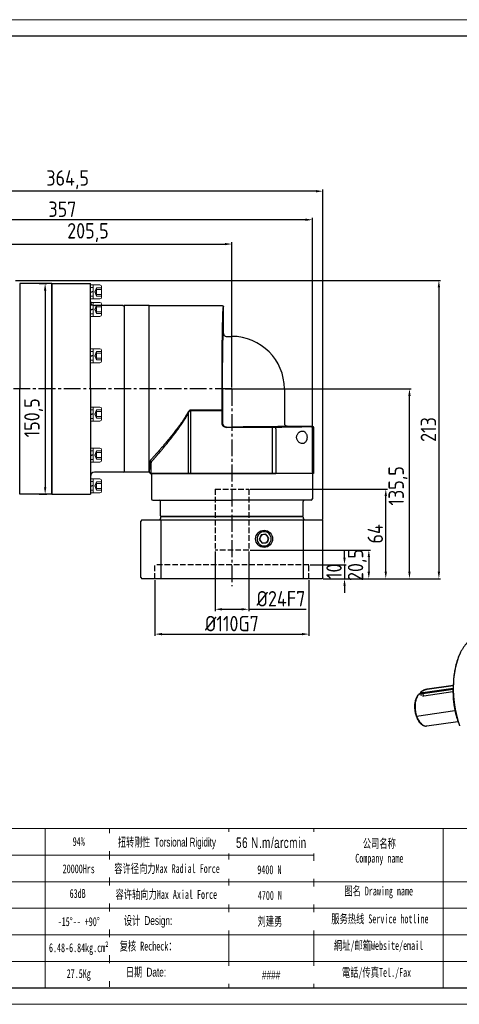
# Model space of a CAD drawing. Header units: millimetres. Extents: x 7053 to 8260, y -521 to 182.
# Tile 9 of 14: x 7534 to 7848, y -521 to 182. Entities that reach past the tile are written whole.
import ezdxf

# ---------------------------------------------------------------- set-up
doc = ezdxf.new("R2010")
doc.units = ezdxf.units.MM
doc.linetypes.add('JIS_02_4.0', pattern=[5.5, 4, -1.5])
doc.linetypes.add('点画线', pattern=[18, 12, -2, 2, -2])
for name, color, linetype, lineweight in [('6文字层', 3, 'Continuous', 35), ('SLD-0', 7, 'Continuous', 18), ('中心线01', 7, 'JIS_02_4.0', 0), ('图框_外框线', 7, 'Continuous', 18), ('粗实线', 7, 'Continuous', 40), ('细实线', 7, 'Continuous', 18)]:
    doc.layers.add(name, color=color, linetype=linetype, lineweight=lineweight)
doc.layers.add('7中心线层', color=7, linetype='点画线')
doc.layers.add('标注线', color=7, linetype='Continuous')
doc.styles.add('工程字', font='gbenor.shx', dxfattribs={"bigfont": 'gbcbig.shx'})
doc.styles.add('标准', font='arial.ttf', dxfattribs={"width": 0.667})
doc.dimstyles.new('ISO-25', dxfattribs={"dimtxt": 11, "dimasz": 5, "dimexe": 1.25, "dimexo": 1, "dimgap": 2, "dimtad": 1, "dimtxsty": '工程字', "dimcen": 2, "dimadec": 0, "dimazin": 0, "dimtfac": 1, "dimtmove": 0, "dimatfit": 3, "dimfxl": 1, "dimarcsym": 0})

# ---------------------------------------------------------------- blocks, each defined once
blk = doc.blocks.new('*D79')
at = {"layer": '6文字层', "color": 0, "lineweight": -2}
for p, q in [((7479.66, -11.08), (7479.66, 22.58)), ((7484.66, 21.33), (7680.16, 21.33)), ((7685.16, -81.08), (7685.16, 22.58))]:
    blk.add_line(p, q, dxfattribs=at)
at = {"layer": '6文字层', "color": 0}
for points in [[(7484.66, 22.16), (7484.66, 20.49), (7479.66, 21.33)], [(7680.16, 20.49), (7680.16, 22.16), (7685.16, 21.33)]]:
    blk.add_solid(points, dxfattribs=at)
at = {"layer": 'Defpoints', "color": 0}
for p in [(7685.16, 21.33), (7479.66, -12.08), (7685.16, -82.08)]:
    blk.add_point(p, dxfattribs=at)
at = {"layer": '6文字层', "color": 0, "insert": (7582.41, 29.51), "char_height": 11, "attachment_point": 5, "style": '工程字'}
blk.add_mtext('205,5', dxfattribs=at)
blk = doc.blocks.new('*D80')
at = {"layer": '6文字层', "color": 0, "lineweight": -2}
for p, q in [((7385.66, -62.28), (7385.66, 39.94)), ((7737.66, 38.69), (7390.66, 38.69)), ((7742.66, -141.58), (7742.66, 39.94))]:
    blk.add_line(p, q, dxfattribs=at)
at = {"layer": '6文字层', "color": 0}
for points in [[(7390.66, 39.52), (7390.66, 37.86), (7385.66, 38.69)], [(7737.66, 37.86), (7737.66, 39.52), (7742.66, 38.69)]]:
    blk.add_solid(points, dxfattribs=at)
at = {"layer": 'Defpoints', "color": 0}
for p in [(7385.66, 38.69), (7385.66, -63.28), (7742.66, -142.58)]:
    blk.add_point(p, dxfattribs=at)
at = {"layer": '6文字层', "color": 0, "insert": (7564.16, 46.19), "char_height": 11, "attachment_point": 5, "style": '工程字'}
blk.add_mtext('357', dxfattribs=at)
blk = doc.blocks.new('*D81')
at = {"layer": '6文字层', "color": 0, "lineweight": -2}
for p, q in [((7547.66, -6.83), (7553.09, -6.83)), ((7551.84, -11.83), (7551.84, -152.33)), ((7547.66, -157.33), (7553.09, -157.33))]:
    blk.add_line(p, q, dxfattribs=at)
at = {"layer": '6文字层', "color": 0}
for points in [[(7552.68, -11.83), (7551.01, -11.83), (7551.84, -6.83)], [(7551.01, -152.33), (7552.68, -152.33), (7551.84, -157.33)]]:
    blk.add_solid(points, dxfattribs=at)
at = {"layer": 'Defpoints', "color": 0}
for p in [(7546.66, -6.83), (7546.66, -157.33), (7551.84, -157.33)]:
    blk.add_point(p, dxfattribs=at)
at = {"layer": '6文字层', "color": 0, "insert": (7543.66, -102.71), "char_height": 11, "attachment_point": 5, "rotation": 90, "style": '工程字'}
blk.add_mtext('150,5', dxfattribs=at)
blk = doc.blocks.new('M6')
at = {"layer": '细实线', "color": 0, "linetype": 'Continuous', "lineweight": 18}
for p, q in [((-4.4, 8.1), (-4.4, 9.8)), ((-4.4, 0.2), (-4.4, 8.1)), ((-4.4, 8.1), (-2.4, 8.1)), ((-4.2, 10), (-2.6, 10)), ((-2.4, 0), (-2.4, 10)), ((-2.4, 10), (2.4, 10)), ((-1.24, 5), (0.04, 8)), ((0.04, 8), (3.6, 8)), ((0.04, 2), (0.04, 8)), ((3.6, 1.2), (3.6, 8.8)), ((-4.4, 4.9), (-2.4, 5.42)), ((-4.4, 4.48), (-2.4, 5)), ((-4.4, 1.9), (-2.4, 1.9)), ((0.04, 6.8), (-1.24, 5)), ((0.04, 3.2), (-1.24, 5)), ((-1.24, 5), (0.04, 2)), ((0.04, 6.8), (3.6, 6.8)), ((0.04, 3.2), (3.6, 3.2)), ((0.04, 2), (3.6, 2)), ((-4.2, 0), (-2.6, 0)), ((-2.4, 0), (2.4, 0))]:
    blk.add_line(p, q, dxfattribs=at)
for centre, radius, start, end in [((-4.2, 9.8), 0.2, 90, 180), ((-2.6, 9.8), 0.2, 0, 90), ((2.4, 8.8), 1.2, 0, 90), ((-4.2, 0.2), 0.2, 180, 270), ((-2.6, 0.2), 0.2, 270, 0), ((2.4, 1.2), 1.2, 270, 0)]:
    blk.add_arc(centre, radius, start, end, dxfattribs=at)
blk = doc.blocks.new('*D94')
at = {"layer": '6文字层', "color": 0, "lineweight": -2}
for p, q in [((7673.16, -198.08), (7673.16, -240.63)), ((7697.16, -198.08), (7697.16, -240.63)), ((7678.16, -239.38), (7692.16, -239.38)), ((7697.16, -239.38), (7738.25, -239.38))]:
    blk.add_line(p, q, dxfattribs=at)
at = {"layer": '6文字层', "color": 0}
for points in [[(7678.16, -238.55), (7678.16, -240.22), (7673.16, -239.38)], [(7692.16, -240.22), (7692.16, -238.55), (7697.16, -239.38)]]:
    blk.add_solid(points, dxfattribs=at)
at = {"layer": 'Defpoints', "color": 0}
for p in [(7673.16, -197.08), (7697.16, -197.08), (7697.16, -239.38)]:
    blk.add_point(p, dxfattribs=at)
at = {"layer": '6文字层', "color": 0, "insert": (7720.21, -231.88), "char_height": 11, "attachment_point": 5, "style": '工程字'}
blk.add_mtext('%%c24F7', dxfattribs=at)
blk = doc.blocks.new('*D95')
at = {"layer": '6文字层', "color": 0, "lineweight": -2}
for p, q in [((7630.16, -218.58), (7630.16, -258.38)), ((7740.16, -218.58), (7740.16, -258.38)), ((7635.16, -257.13), (7735.16, -257.13))]:
    blk.add_line(p, q, dxfattribs=at)
at = {"layer": '6文字层', "color": 0}
for points in [[(7635.16, -256.29), (7635.16, -257.96), (7630.16, -257.13)], [(7735.16, -257.96), (7735.16, -256.29), (7740.16, -257.13)]]:
    blk.add_solid(points, dxfattribs=at)
at = {"layer": 'Defpoints', "color": 0}
for p in [(7630.16, -217.58), (7740.16, -217.58), (7740.16, -257.13)]:
    blk.add_point(p, dxfattribs=at)
at = {"layer": '6文字层', "color": 0, "insert": (7685.16, -249.63), "char_height": 11, "attachment_point": 5, "style": '工程字'}
blk.add_mtext('%%c110G7', dxfattribs=at)
blk = doc.blocks.new('*D96')
at = {"layer": '6文字层', "color": 0, "lineweight": -2}
for p, q in [((7765.59, -202.58), (7765.59, -197.58)), ((7741.16, -207.58), (7766.84, -207.58)), ((7765.59, -207.58), (7765.59, -217.58)), ((7750.35, -217.58), (7766.84, -217.58)), ((7765.59, -222.58), (7765.59, -227.58))]:
    blk.add_line(p, q, dxfattribs=at)
at = {"layer": '6文字层', "color": 0}
for points in [[(7764.76, -202.58), (7766.42, -202.58), (7765.59, -207.58)], [(7766.42, -222.58), (7764.76, -222.58), (7765.59, -217.58)]]:
    blk.add_solid(points, dxfattribs=at)
at = {"layer": 'Defpoints', "color": 0}
for p in [(7740.16, -207.58), (7749.35, -217.58), (7765.59, -217.58)]:
    blk.add_point(p, dxfattribs=at)
at = {"layer": '6文字层', "color": 0, "insert": (7758.09, -212.28), "char_height": 11, "attachment_point": 5, "rotation": 90, "style": '工程字'}
blk.add_mtext('10', dxfattribs=at)
blk = doc.blocks.new('*D97')
at = {"layer": '6文字层', "color": 0, "lineweight": -2}
for p, q in [((7698.16, -197.08), (7784.18, -197.08)), ((7782.93, -202.08), (7782.93, -212.58)), ((7750.35, -217.58), (7784.18, -217.58))]:
    blk.add_line(p, q, dxfattribs=at)
at = {"layer": '6文字层', "color": 0}
for points in [[(7783.77, -202.08), (7782.1, -202.08), (7782.93, -197.08)], [(7782.1, -212.58), (7783.77, -212.58), (7782.93, -217.58)]]:
    blk.add_solid(points, dxfattribs=at)
at = {"layer": 'Defpoints', "color": 0}
for p in [(7697.16, -197.08), (7749.35, -217.58), (7782.93, -217.58)]:
    blk.add_point(p, dxfattribs=at)
at = {"layer": '6文字层', "color": 0, "insert": (7774.75, -207.83), "char_height": 11, "attachment_point": 5, "rotation": 90, "style": '工程字'}
blk.add_mtext('20,5', dxfattribs=at)
blk = doc.blocks.new('*D98')
at = {"layer": '6文字层', "color": 0, "lineweight": -2}
for p, q in [((7698.16, -153.58), (7796.3, -153.58)), ((7795.05, -212.58), (7795.05, -158.58)), ((7750.35, -217.58), (7796.3, -217.58))]:
    blk.add_line(p, q, dxfattribs=at)
at = {"layer": '6文字层', "color": 0}
for points in [[(7795.88, -158.58), (7794.22, -158.58), (7795.05, -153.58)], [(7794.22, -212.58), (7795.88, -212.58), (7795.05, -217.58)]]:
    blk.add_solid(points, dxfattribs=at)
at = {"layer": 'Defpoints', "color": 0}
for p in [(7697.16, -153.58), (7795.05, -153.58), (7749.35, -217.58)]:
    blk.add_point(p, dxfattribs=at)
at = {"layer": '6文字层', "color": 0, "insert": (7787.55, -185.58), "char_height": 11, "attachment_point": 5, "rotation": 90, "style": '工程字'}
blk.add_mtext('64', dxfattribs=at)
blk = doc.blocks.new('*D99')
at = {"layer": '6文字层', "color": 0, "lineweight": -2}
for p, q in [((7686.16, -82.08), (7813.21, -82.08)), ((7811.96, -212.58), (7811.96, -87.08)), ((7750.35, -217.58), (7813.21, -217.58))]:
    blk.add_line(p, q, dxfattribs=at)
at = {"layer": '6文字层', "color": 0}
for points in [[(7812.79, -87.08), (7811.13, -87.08), (7811.96, -82.08)], [(7811.13, -212.58), (7812.79, -212.58), (7811.96, -217.58)]]:
    blk.add_solid(points, dxfattribs=at)
at = {"layer": 'Defpoints', "color": 0}
for p in [(7685.16, -82.08), (7811.96, -82.08), (7749.35, -217.58)]:
    blk.add_point(p, dxfattribs=at)
at = {"layer": '6文字层', "color": 0, "insert": (7803.77, -151.3), "char_height": 11, "attachment_point": 5, "rotation": 90, "style": '工程字'}
blk.add_mtext('135,5', dxfattribs=at)
blk = doc.blocks.new('*D100')
at = {"layer": '6文字层', "color": 0, "lineweight": -2}
for p, q in [((7530.77, -4.58), (7834.23, -4.58)), ((7832.98, -9.58), (7832.98, -212.58)), ((7750.35, -217.58), (7834.23, -217.58))]:
    blk.add_line(p, q, dxfattribs=at)
at = {"layer": '6文字层', "color": 0}
for points in [[(7833.81, -9.58), (7832.15, -9.58), (7832.98, -4.58)], [(7832.15, -212.58), (7833.81, -212.58), (7832.98, -217.58)]]:
    blk.add_solid(points, dxfattribs=at)
at = {"layer": 'Defpoints', "color": 0}
for p in [(7529.77, -4.58), (7749.35, -217.58), (7832.98, -217.58)]:
    blk.add_point(p, dxfattribs=at)
at = {"layer": '6文字层', "color": 0, "insert": (7825.48, -111.08), "char_height": 11, "attachment_point": 5, "rotation": 90, "style": '工程字'}
blk.add_mtext('213', dxfattribs=at)
blk = doc.blocks.new('*D101')
at = {"layer": '6文字层', "color": 0, "lineweight": -2}
for p, q in [((7385.66, -62.28), (7385.66, 60.31)), ((7745.16, 59.06), (7390.66, 59.06)), ((7750.16, -175.38), (7750.16, 60.31))]:
    blk.add_line(p, q, dxfattribs=at)
at = {"layer": '6文字层', "color": 0}
for points in [[(7390.66, 59.89), (7390.66, 58.22), (7385.66, 59.06)], [(7745.16, 58.22), (7745.16, 59.89), (7750.16, 59.06)]]:
    blk.add_solid(points, dxfattribs=at)
at = {"layer": 'Defpoints', "color": 0}
for p in [(7385.66, 59.06), (7385.66, -63.28), (7750.16, -176.38)]:
    blk.add_point(p, dxfattribs=at)
at = {"layer": '6文字层', "color": 0, "insert": (7567.91, 67.24), "char_height": 11, "attachment_point": 5, "style": '工程字'}
blk.add_mtext('364,5', dxfattribs=at)
blk = doc.blocks.new('110DL1')
at = {"linetype": 'Continuous', "lineweight": 30}
for p, q in [((0, 0), (52, 0)), ((0, -117.97), (0, 0)), ((53, -1.25), (53, -1)), ((53, -20), (53, -10.25)), ((54.26, -21.83), (54.97, -22.04)), ((55, -22), (59, -22)), ((96.5, -59.5), (96.5, -84)), ((96.46, -84.03), (96.67, -84.74)), ((98.5, -86), (116.29, -86)), ((117.29, -87), (117.29, -120)), ((0.71, -120), (1.48, -120)), ((1.48, -120), (1.87, -120)), ((1.87, -120), (27.96, -120)), ((27.96, -120), (29.49, -120)), ((29.49, -120), (88.05, -120)), ((88.05, -120), (90.47, -120)), ((115.91, -120), (90.47, -120)), ((116.53, -120), (115.91, -120)), ((117.29, -120), (116.53, -120))]:
    blk.add_line(p, q, dxfattribs=at)
at = {"linetype": 'Continuous', "lineweight": 25}
for p, q in [((54.97, -22.06), (55, -22)), ((55, -22), (54.97, -22.06)), ((52.31, -59.5), (52.31, -83.69)), ((54.31, -59.5), (52.31, -59.5)), ((54.31, -59.5), (59, -59.5)), ((59, -59.5), (96.5, -59.5)), ((27.89, -76.89), (27.89, -120)), ((51.01, -74.67), (29.49, -74.67)), ((29.49, -74.93), (29.49, -74.67)), ((29.49, -74.93), (29.49, -120)), ((29.49, -74.93), (51.01, -74.93)), ((52.01, -83.99), (52.01, -74.67)), ((52.31, -83.69), (52.01, -83.99)), ((96.5, -84), (96.44, -84.03)), ((96.44, -84.03), (96.5, -84)), ((55.01, -86.99), (55.31, -86.69)), ((88.05, -86.99), (55.01, -86.99)), ((55.31, -86.69), (59, -86.69)), ((88.05, -87.99), (88.05, -86.99)), ((88.05, -120), (88.05, -87.99)), ((90.47, -87.98), (90.47, -120)), ((116.29, -86), (115.53, -86.51)), ((116.53, -87.51), (117.29, -87)), ((116.53, -87.51), (116.53, -120)), ((1.48, -120), (1.48, -112.28))]:
    blk.add_line(p, q, dxfattribs=at)
at = {"linetype": 'Continuous', "lineweight": 25, "flags": 128}
blk.add_lwpolyline([(90.47, -87.98), (90.46, -87.78), (90.43, -87.6), (90.38, -87.43), (90.32, -87.28), (90.25, -87.15), (90.17, -87.06), (90.08, -87), (89.98, -86.98)], dxfattribs=at)
at = {"linetype": 'Continuous', "lineweight": 30}
blk.add_arc((59, -59.5), 37.5, 0, 90, dxfattribs=at)
at = {"linetype": 'Continuous', "lineweight": 25}
for centre, radius, start, end in [((115.53, -87.51), 1, 0.0252, 89.96389), ((0.53, -112.36), 0.957, 5.01041, 92.77202)]:
    blk.add_arc(centre, radius, start, end, dxfattribs=at)
at = {"linetype": 'Continuous', "lineweight": 30, "extrusion": (0, 0, -1)}
blk.add_ellipse((53, -5.75), major_axis=(0, 4.5), ratio=0.017455, start_param=3.141593, end_param=6.283185, dxfattribs=at)
at = {"linetype": 'Continuous', "lineweight": 25, "extrusion": (0, 0, -1)}
for centre in [(52.34, -21.49), (52.06, -59.5)]:
    blk.add_ellipse(centre, major_axis=(0, 4.5), ratio=0.017455, dxfattribs=at)
for centre, major_axis, start_param, end_param in [((53, -59.5), (0, 39.5), 4.712389, 6.282302), ((59, -86), (-39.5, 0), 3.142476, 4.712389), ((88.05, -86.92), (-4, 0), 4.207028, 4.712389), ((111.53, -86.51), (-4, 0), 3.167773, 3.645818)]:
    blk.add_ellipse(centre, major_axis=major_axis, ratio=0.017455, start_param=start_param, end_param=end_param, dxfattribs=at)
at = {"linetype": 'Continuous', "lineweight": 30, "extrusion": (-2.17982e-22, 3.0756e-12, -1)}
blk.add_ellipse((116.29, -87), major_axis=(-0.832, -0.555), ratio=0.999505, start_param=2.158969, end_param=3.729308, dxfattribs=at)
at = {"linetype": 'Continuous', "lineweight": 25}
for points, knots in [([(52.01, -74.67), (52.01, -74.43), (52.01, -73.95), (52.01, -73.22), (52, -72.5), (52, -71.77), (52, -71.04), (52, -70.31), (51.99, -69.58), (51.99, -68.84), (51.99, -67.25), (51.98, -64.78), (51.98, -61.44), (51.98, -58.08), (51.98, -54.73), (51.99, -51.4), (52, -46.99), (52.03, -41.58), (52.07, -35.31), (52.12, -29.36), (52.19, -23.81), (52.26, -18.73), (52.35, -14.18), (52.45, -10.22), (52.53, -7.47), (52.6, -5.61), (52.66, -4.39), (52.71, -3.35), (52.77, -2.49), (52.83, -1.83), (52.87, -1.45), (52.91, -1.24), (52.93, -1.13), (52.95, -1.06), (52.98, -1.01), (52.99, -1), (53, -1)], [0, 0, 0, 0, 0.006951, 0.013898, 0.020843, 0.027786, 0.034728, 0.041671, 0.048616, 0.055564, 0.062516, 0.093768, 0.125024, 0.156275, 0.187532, 0.218783, 0.25004, 0.312523, 0.375006, 0.43749, 0.499975, 0.562461, 0.624949, 0.687437, 0.749926, 0.781181, 0.812442, 0.843698, 0.874959, 0.906214, 0.937476, 0.949986, 0.962487, 0.974986, 0.987488, 1, 1, 1, 1]), ([(27.49, -76.46), (27.37, -76.66), (27.14, -77.07), (26.78, -77.69), (26.4, -78.34), (26, -79), (25.58, -79.68), (25.13, -80.38), (24.67, -81.1), (24.19, -81.84), (23.68, -82.59), (23.16, -83.37), (22.61, -84.15), (22.04, -84.96), (21.46, -85.78), (20.56, -87), (19.19, -88.84), (17.31, -91.27), (15.45, -93.59), (13.62, -95.83), (11.89, -97.89), (10.11, -99.99), (8.49, -101.86), (7.19, -103.36), (6.15, -104.54), (5.32, -105.48), (4.52, -106.37), (3.76, -107.24), (3.02, -108.06), (2.31, -108.85), (1.64, -109.6), (1.2, -110.08), (0.99, -110.32)], [0, 0, 0, 0, 0.013994, 0.028581, 0.043761, 0.059537, 0.075908, 0.092876, 0.110441, 0.128604, 0.147366, 0.166727, 0.186688, 0.20725, 0.228412, 0.250175, 0.303131, 0.374795, 0.449072, 0.500116, 0.569691, 0.634517, 0.694601, 0.749953, 0.783202, 0.815873, 0.847971, 0.879499, 0.910462, 0.940863, 0.970708, 1, 1, 1, 1]), ([(1.87, -111.17), (1.98, -111.04), (2.2, -110.79), (2.54, -110.4), (2.88, -110.01), (3.23, -109.61), (3.59, -109.21), (3.95, -108.79), (4.31, -108.37), (4.68, -107.95), (5.05, -107.52), (5.43, -107.08), (5.82, -106.63), (6.21, -106.18), (6.6, -105.72), (7, -105.26), (7.4, -104.78), (8.19, -103.86), (9.39, -102.43), (11.04, -100.45), (12.75, -98.37), (14.49, -96.2), (16.26, -93.97), (18.02, -91.69), (19.75, -89.39), (21.2, -87.39), (22.37, -85.72), (23.27, -84.41), (24.14, -83.11), (24.98, -81.82), (25.78, -80.54), (26.54, -79.27), (27.27, -78.01), (27.73, -77.16), (27.96, -76.74)], [0, 0, 0, 0, 0.015364, 0.030759, 0.046186, 0.061644, 0.077137, 0.092664, 0.108226, 0.123826, 0.139463, 0.155139, 0.170854, 0.186611, 0.202409, 0.218251, 0.234136, 0.250066, 0.311093, 0.373043, 0.435967, 0.499909, 0.563769, 0.626676, 0.688681, 0.749835, 0.783688, 0.816778, 0.849118, 0.880718, 0.911592, 0.941753, 0.971217, 1, 1, 1, 1]), ([(29.49, -74.67), (29.46, -74.67), (29.4, -74.67), (29.31, -74.69), (29.21, -74.71), (29.12, -74.73), (28.92, -74.81), (28.62, -74.99), (28.22, -75.36), (27.91, -75.77), (27.66, -76.15), (27.55, -76.35), (27.49, -76.46)], [0, 0, 0, 0, 0.032548, 0.065327, 0.09857, 0.132496, 0.167316, 0.320633, 0.500589, 0.750024, 0.86894, 1, 1, 1, 1]), ([(27.96, -76.74), (28.01, -76.65), (28.09, -76.46), (28.21, -76.2), (28.34, -75.95), (28.47, -75.74), (28.6, -75.55), (28.73, -75.39), (28.86, -75.25), (28.99, -75.13), (29.11, -75.04), (29.24, -74.98), (29.37, -74.94), (29.45, -74.93), (29.49, -74.93)], [0, 0, 0, 0, 0.128655, 0.248041, 0.358298, 0.459603, 0.552186, 0.636345, 0.712481, 0.781134, 0.84304, 0.899202, 0.950955, 1, 1, 1, 1]), ([(52.01, -74.67), (52.01, -74.67), (52.01, -74.67), (51.99, -74.67), (51.97, -74.67), (51.94, -74.67), (51.9, -74.67), (51.87, -74.67), (51.83, -74.67), (51.8, -74.67), (51.77, -74.67), (51.75, -74.67), (51.73, -74.67), (51.68, -74.67), (51.57, -74.67), (51.39, -74.67), (51.2, -74.67), (51.07, -74.67), (51.01, -74.67)], [0, 0, 0, 0, 0.068082, 0.132953, 0.193909, 0.250351, 0.301788, 0.347844, 0.388242, 0.422796, 0.451384, 0.473938, 0.490422, 0.500824, 0.632434, 0.760846, 0.88391, 1, 1, 1, 1]), ([(51.01, -74.93), (51.05, -74.93), (51.11, -74.93), (51.22, -74.92), (51.32, -74.91), (51.43, -74.9), (51.54, -74.88), (51.64, -74.86), (51.74, -74.84), (51.83, -74.81), (51.9, -74.78), (51.96, -74.74), (52, -74.71), (52.01, -74.68), (52.01, -74.67)], [0, 0, 0, 0, 0.062192, 0.128072, 0.197704, 0.271143, 0.348432, 0.429613, 0.514717, 0.603775, 0.696812, 0.793849, 0.894906, 1, 1, 1, 1]), ([(55.01, -86.99), (54.96, -86.99), (54.85, -86.98), (54.69, -86.97), (54.53, -86.95), (54.37, -86.92), (54.21, -86.88), (54.05, -86.83), (53.9, -86.77), (53.75, -86.71), (53.61, -86.64), (53.47, -86.56), (53.33, -86.47), (53.2, -86.38), (53.07, -86.27), (52.95, -86.17), (52.83, -86.05), (52.73, -85.93), (52.62, -85.8), (52.53, -85.67), (52.44, -85.53), (52.36, -85.39), (52.29, -85.25), (52.23, -85.1), (52.17, -84.95), (52.12, -84.79), (52.08, -84.63), (52.05, -84.47), (52.03, -84.31), (52.02, -84.15), (52.01, -84.04), (52.01, -83.99)], [0, 0, 0, 0, 0.034488, 0.068976, 0.103462, 0.137947, 0.172431, 0.206914, 0.241396, 0.275878, 0.310359, 0.34484, 0.379321, 0.413801, 0.44828, 0.48276, 0.51724, 0.55172, 0.586199, 0.620679, 0.65516, 0.689641, 0.724122, 0.758604, 0.793086, 0.827569, 0.862053, 0.896538, 0.931024, 0.965512, 1, 1, 1, 1]), ([(52.31, -83.69), (52.31, -83.74), (52.31, -83.85), (52.33, -84.01), (52.35, -84.17), (52.38, -84.33), (52.42, -84.49), (52.47, -84.65), (52.52, -84.8), (52.59, -84.95), (52.66, -85.09), (52.74, -85.24), (52.83, -85.37), (52.92, -85.51), (53.02, -85.63), (53.13, -85.75), (53.25, -85.87), (53.37, -85.98), (53.49, -86.08), (53.63, -86.17), (53.76, -86.26), (53.91, -86.34), (54.05, -86.41), (54.2, -86.48), (54.35, -86.53), (54.51, -86.58), (54.67, -86.62), (54.83, -86.65), (54.99, -86.67), (55.15, -86.69), (55.26, -86.69), (55.31, -86.69)], [0, 0, 0, 0, 0.034483, 0.068966, 0.103449, 0.137932, 0.172415, 0.206898, 0.24138, 0.275863, 0.310346, 0.344828, 0.379311, 0.413794, 0.448276, 0.482759, 0.517241, 0.551724, 0.586206, 0.620689, 0.655172, 0.689654, 0.724137, 0.75862, 0.793102, 0.827585, 0.862068, 0.896551, 0.931034, 0.965517, 1, 1, 1, 1]), ([(115.04, -86.54), (114.9, -86.54), (114.64, -86.55), (114.23, -86.56), (113.81, -86.58), (113.39, -86.59), (112.95, -86.6), (112.51, -86.61), (112.06, -86.63), (111.6, -86.64), (111.13, -86.65), (110.65, -86.66), (109.43, -86.69), (107.38, -86.73), (104.32, -86.79), (101.03, -86.84), (98.32, -86.88), (96.31, -86.91), (95.08, -86.92), (93.84, -86.94), (92.57, -86.95), (91.29, -86.96), (90.42, -86.97), (89.98, -86.98)], [0, 0, 0, 0, 0.022757, 0.045498, 0.068225, 0.090944, 0.113658, 0.136369, 0.159083, 0.181803, 0.204532, 0.227274, 0.250034, 0.375016, 0.500012, 0.624992, 0.749986, 0.791691, 0.833352, 0.87499, 0.916629, 0.958291, 1, 1, 1, 1]), ([(112.54, -92.77), (112.48, -92.46), (112.3, -91.85), (111.91, -91.08), (111.43, -90.46), (110.89, -90), (110.29, -89.7), (109.67, -89.55), (109.02, -89.54), (108.15, -89.71), (107.28, -90.14), (106.49, -90.85), (105.96, -91.53), (105.54, -92.35), (105.27, -93.31), (105.21, -94.33), (105.39, -95.32), (105.75, -96.21), (106.23, -96.95), (106.81, -97.55), (107.63, -98.16), (108.72, -98.6), (109.81, -98.56), (110.62, -98.26), (111.2, -97.87), (111.71, -97.33), (112.09, -96.7), (112.35, -96.06), (112.52, -95.44), (112.64, -94.67), (112.68, -93.76), (112.6, -93.09), (112.54, -92.77)], [0, 0, 0, 0, 0.030505, 0.062338, 0.09321, 0.125024, 0.155863, 0.187515, 0.218612, 0.250035, 0.312417, 0.3442, 0.374682, 0.407045, 0.437371, 0.468431, 0.499944, 0.530151, 0.562264, 0.592957, 0.625256, 0.687579, 0.749785, 0.781662, 0.812515, 0.844352, 0.874987, 0.895946, 0.916643, 0.937678, 0.969218, 1, 1, 1, 1]), ([(0.48, -111.4), (0.4, -112.98), (0.32, -114.32), (0.16, -116.52), (0.08, -117.37), (0, -117.97)], [0, 0, 0, 0, 0.5, 0.5, 1, 1, 1, 1]), ([(0.99, -110.32), (0.96, -110.35), (0.89, -110.42), (0.81, -110.53), (0.74, -110.64), (0.67, -110.74), (0.61, -110.88), (0.54, -111.04), (0.5, -111.22), (0.49, -111.34), (0.48, -111.4)], [0, 0, 0, 0, 0.100373, 0.200386, 0.300217, 0.400042, 0.500038, 0.666083, 0.832471, 1, 1, 1, 1]), ([(1.48, -112.28), (1.48, -112.24), (1.49, -112.17), (1.5, -112.05), (1.52, -111.94), (1.55, -111.83), (1.59, -111.69), (1.66, -111.53), (1.75, -111.35), (1.83, -111.23), (1.87, -111.17)], [0, 0, 0, 0, 0.099847, 0.199828, 0.299942, 0.40019, 0.500571, 0.669373, 0.835844, 1, 1, 1, 1])]:
    blk.add_open_spline(points, degree=3, knots=knots, dxfattribs=at)
at = {"linetype": 'Continuous', "lineweight": 30}
for points, knots in [([(52, 0), (52.03, 0), (52.1, 0), (52.21, -0.02), (52.32, -0.05), (52.42, -0.09), (52.52, -0.15), (52.62, -0.21), (52.72, -0.3), (52.83, -0.43), (52.92, -0.6), (52.99, -0.79), (53, -0.93), (53, -1)], [0, 0, 0, 0, 0.065607, 0.1337, 0.204011, 0.276206, 0.349882, 0.42458, 0.499802, 0.615495, 0.739545, 0.868919, 1, 1, 1, 1]), ([(53, -20), (53.03, -20.25), (53.07, -20.64), (53.32, -21.11), (53.66, -21.51), (53.98, -21.8), (54.25, -21.85), (54.25, -21.85)], [0, 0, 0, 0, 0.321307, 0.490957, 0.661846, 0.992067, 1, 1, 1, 1]), ([(96.65, -84.75), (96.66, -84.76), (96.71, -85.02), (96.99, -85.35), (97.39, -85.68), (97.86, -85.93), (98.25, -85.97), (98.5, -86)], [0, 0, 0, 0, 0.017702, 0.336702, 0.508176, 0.678268, 1, 1, 1, 1]), ([(0, -117.97), (0, -118.01), (0, -118.11), (0, -118.24), (0, -118.36), (0, -118.48), (0, -118.58), (0, -118.67), (0, -118.75), (0, -118.83), (0, -118.89), (0, -118.94), (0, -118.98), (0, -119.01), (0, -119.03), (0, -119.04), (0, -119.04)], [0, 0, 0, 0, 0.071486, 0.142917, 0.214305, 0.28566, 0.356994, 0.428319, 0.499648, 0.57099, 0.642359, 0.713765, 0.785221, 0.856738, 0.928327, 1, 1, 1, 1]), ([(0.71, -120), (0.71, -119.97), (0.7, -119.9), (0.69, -119.8), (0.66, -119.69), (0.62, -119.59), (0.57, -119.5), (0.51, -119.4), (0.43, -119.3), (0.31, -119.2), (0.17, -119.11), (0.06, -119.07), (0, -119.04)], [0, 0, 0, 0, 0.079379, 0.160886, 0.244144, 0.328717, 0.414127, 0.499864, 0.600339, 0.718453, 0.852623, 1, 1, 1, 1])]:
    blk.add_open_spline(points, degree=3, knots=knots, dxfattribs=at)

msp = doc.modelspace()

# ---------------------------------------------------------------- linework, layer by layer
at = {"color": 7, "linetype": 'Continuous', "lineweight": 15}
msp.add_line((7742.664, -99.4356), (7742.664, -99.4356), dxfattribs=at)
for p, q in [((7706.0563, -186.3312), (7704.7294, -189.5311)), ((7704.7294, -189.5311), (7706.8371, -192.2802)), ((7709.491, -185.8804), (7706.0563, -186.3312)), ((7711.5987, -188.6295), (7709.491, -185.8804)), ((7710.2718, -191.8294), (7711.5987, -188.6295)), ((7706.8371, -192.2802), (7710.2718, -191.8294))]:
    msp.add_line(p, q)
at = {"linetype": 'Continuous', "lineweight": 25}
for p, q in [((7824.5317, -296.519), (7843.2287, -293.7524)), ((7843.2304, -293.7318), (7824.5918, -296.4898)), ((7819.8082, -299.3034), (7820.3586, -300.8907)), ((7821.5555, -299.5678), (7843.0772, -296.3832)), ((7822.1774, -301.361), (7821.5555, -299.5678)), ((7843.0947, -295.9207), (7821.6058, -299.1004)), ((7843.041, -298.2738), (7822.1774, -301.361)), ((7817.1004, -315.727), (7844.4328, -311.6825)), ((7824.2608, -322.7184), (7846.5696, -319.4173))]:
    msp.add_line(p, q, dxfattribs=at)
at = {"linetype": 'Continuous', "lineweight": 25, "flags": 128}
for points in [[(7848.0034, -322.5928), (7847.0621, -319.694), (7846.223, -316.7225), (7845.4902, -313.6919), (7844.867, -310.6164), (7844.3563, -307.5105), (7843.9605, -304.3885), (7843.6814, -301.2649), (7843.5204, -298.1545), (7843.4782, -295.0716), (7843.555, -292.0307), (7843.7504, -289.0459), (7844.0636, -286.1312), (7844.493, -283.3001), (7845.0367, -280.5658), (7845.6921, -277.9411), (7846.4562, -275.4382), (7847.3254, -273.0688), (7848.2956, -270.844)], [(7818.7741, -300.1481), (7818.0411, -300.9383), (7817.3992, -301.9323), (7816.8616, -303.1098), (7816.4391, -304.4468), (7816.1404, -305.9161), (7815.9715, -307.4879), (7815.936, -309.13), (7816.0344, -310.8091), (7816.2648, -312.4911), (7816.6226, -314.1415), (7817.1004, -315.727)], [(7819.8567, -299.4432), (7819.5834, -299.5777), (7818.7741, -300.1481)], [(7819.8004, -299.2767), (7819.8058, -299.2963), (7819.8082, -299.3034)], [(7819.8082, -299.3034), (7819.9292, -299.4589), (7820.1776, -299.5705), (7820.5415, -299.627), (7821.0067, -299.6261), (7821.5555, -299.5678)], [(7821.6058, -299.1004), (7820.963, -299.1589), (7820.4638, -299.1255), (7820.1421, -299.0024), (7820.0198, -298.798), (7820.1053, -298.5263), (7820.3928, -298.2057), (7820.8626, -297.8581), (7821.4828, -297.5073), (7822.2111, -297.177), (7822.9978, -296.8899), (7823.7893, -296.6655), (7824.5317, -296.519)], [(7824.5918, -296.4898), (7824.5656, -296.4973), (7824.5317, -296.519)], [(7817.1004, -315.727), (7817.6885, -317.2151), (7818.3749, -318.5756), (7819.1457, -319.7808), (7819.9851, -320.8062), (7820.8761, -321.6309), (7821.8006, -322.238), (7822.7397, -322.6153), (7823.6743, -322.755), (7824.2608, -322.7184)], [(7846.6728, -319.3006), (7846.6301, -319.2995), (7846.5694, -319.2901), (7846.528, -319.2715), (7846.5079, -319.2456)]]:
    msp.add_lwpolyline(points, dxfattribs=at)
at = {"extrusion": (0, 0, -1)}
for radius, start, end in [(6.1, 270, 90), (6.1, 90, 270), (3, 181.1325936, 241.1325936)]:
    msp.add_arc((-7708.164, -189.0803), radius, start, end, dxfattribs=at)
for radius, start, end in [(5.053, 67.4773264, 247.4773264), (3, 157.4773264, 217.4773264), (3, 97.4773264, 157.4773264), (5.053, 247.4773264, 67.4773264), (3, 67.4773264, 97.4773264), (3, 37.4773264, 67.4773264), (3, 337.4773264, 37.4773264), (3, 217.4773264, 247.4773264), (3, 247.4773264, 277.4773264), (3, 277.4773264, 337.4773264)]:
    msp.add_arc((7708.164, -189.0803), radius, start, end)
at = {"linetype": 'Continuous', "lineweight": 25}
for centre, radius, start, end in [((7818.8378, -300.6173), 0.4735, 97.7332324, 131.0869695), ((7821.9889, -299.378), 0.4731, 144.0782097, 203.6575238)]:
    msp.add_arc(centre, radius, start, end, dxfattribs=at)
for points, knots in [([(7856.4648, -260.6908), (7856.2499, -260.8229), (7855.5491, -261.2536), (7854.4209, -262.1691), (7853.0843, -263.4263), (7851.816, -264.8609), (7850.6174, -266.4538), (7849.4949, -268.202), (7848.453, -270.097), (7847.496, -272.1308), (7846.6277, -274.2947), (7845.8516, -276.5795), (7845.1705, -278.9759), (7844.5871, -281.4738), (7844.1035, -284.0632), (7843.7215, -286.7335), (7843.4424, -289.4738), (7843.2672, -292.2731), (7843.1965, -295.1201), (7843.2306, -298.0032), (7843.3691, -300.9107), (7843.6116, -303.831), (7843.9569, -306.7522), (7844.4037, -309.6626), (7844.9502, -312.5501), (7845.5939, -315.4036), (7846.3337, -318.21), (7847.0487, -320.5903), (7847.5329, -322.017), (7847.7132, -322.5485)], [0, 0, 0, 0, 0.01685301, 0.05495473, 0.09316641, 0.13147476, 0.16985904, 0.20829693, 0.2467685, 0.28525789, 0.3237533, 0.36224536, 0.40073006, 0.43920535, 0.47767046, 0.5161255, 0.55457112, 0.59300828, 0.63143815, 0.66986199, 0.70828109, 0.74669677, 0.78511037, 0.82352319, 0.86193651, 0.90035128, 0.93876884, 0.97719055, 1, 1, 1, 1]), ([(7843.2566, -293.4108), (7843.2113, -293.9199), (7843.094, -295.2384), (7843.0227, -297.4289), (7843.0299, -299.9585), (7843.1462, -302.5166), (7843.3654, -305.0867), (7843.6878, -307.6561), (7844.1113, -310.2112), (7844.6335, -312.7392), (7845.2534, -315.2251), (7845.8839, -317.3957), (7846.3289, -318.7151), (7846.5079, -319.2456)], [0, 0, 0, 0, 0.06108207, 0.15819791, 0.25528991, 0.35236351, 0.44942427, 0.54647778, 0.64352964, 0.74058465, 0.83764742, 0.93472367, 1, 1, 1, 1]), ([(7818.5264, -300.2606), (7818.3957, -300.383), (7818.0265, -300.7288), (7817.4815, -301.4243), (7816.9213, -302.3823), (7816.4525, -303.4806), (7816.081, -304.6982), (7815.8127, -306.0138), (7815.6505, -307.4051), (7815.5956, -308.8502), (7815.648, -310.3268), (7815.8064, -311.8126), (7816.068, -313.2847), (7816.429, -314.7207), (7816.8842, -316.0987), (7817.4276, -317.3977), (7818.0521, -318.5977), (7818.7503, -319.6803), (7819.5142, -320.6279), (7820.3348, -321.4236), (7821.2013, -322.0501), (7822.0993, -322.4945), (7823.0077, -322.7348), (7823.8046, -322.7971), (7824.2774, -322.6992), (7824.46, -322.6614)], [0, 0, 0, 0, 0.02433417, 0.06873877, 0.1136287, 0.15894596, 0.20438851, 0.24977637, 0.29507285, 0.34028268, 0.38542744, 0.43053448, 0.47563279, 0.52074797, 0.56590477, 0.61113479, 0.65647004, 0.70193969, 0.74756005, 0.79331077, 0.83904073, 0.88442875, 0.92904694, 0.97260695, 1, 1, 1, 1]), ([(7819.8588, -299.4495), (7819.7252, -299.4988), (7819.3177, -299.6489), (7818.8828, -299.9565), (7818.587, -300.2089), (7818.5264, -300.2606)], [0, 0, 0, 0, 0.27962605, 0.85234475, 1, 1, 1, 1]), ([(7824.5918, -296.4898), (7824.4714, -296.5094), (7824.1197, -296.5667), (7823.4873, -296.7187), (7822.7189, -296.9596), (7821.9712, -297.2515), (7821.2839, -297.5786), (7820.691, -297.9264), (7820.2155, -298.286), (7819.9217, -298.6184), (7819.759, -298.9419), (7819.7893, -299.1535), (7819.8023, -299.2449)], [0, 0, 0, 0, 0.05814813, 0.16979787, 0.28085776, 0.39171202, 0.50279184, 0.61463399, 0.72829972, 0.84630753, 0.93363227, 1, 1, 1, 1]), ([(7822.1774, -301.361), (7821.9851, -301.3821), (7821.6172, -301.4225), (7821.3197, -301.3734), (7821.1777, -301.35)], [0, 0, 0, 0, 0.5227548, 1, 1, 1, 1]), ([(7846.5079, -319.2456), (7846.6521, -319.6577), (7846.9298, -320.4515), (7847.24, -321.213), (7847.389, -321.5791)], [0, 0, 0, 0, 0.51929345, 1, 1, 1, 1])]:
    msp.add_open_spline(points, degree=3, knots=knots, dxfattribs=at)
at = {"layer": '7中心线层'}
msp.add_line((7685.164, -82.0803), (7379.4948, -82.0803), dxfattribs=at)
at = {"layer": '7中心线层', "color": 0}
msp.add_line((7685.164, -82.0803), (7685.164, -222.8681), dxfattribs=at)
at = {"layer": 'SLD-0'}
msp.add_line((7551.7683, -395.9652), (7551.7683, -509.5658), dxfattribs=at)
at = {"layer": '中心线01', "color": 0, "lineweight": 25}
for p, q in [((7673.164, -153.5803), (7673.164, -197.0803)), ((7673.164, -153.5803), (7697.164, -153.5803)), ((7697.164, -153.5803), (7697.164, -197.0803)), ((7697.164, -197.0803), (7673.164, -197.0803)), ((7740.164, -207.5803), (7630.164, -207.5803)), ((7630.164, -217.5803), (7630.164, -207.5803)), ((7740.164, -217.5803), (7740.164, -207.5803))]:
    msp.add_line(p, q, dxfattribs=at)
at = {"layer": '图框_外框线'}
for p, q in [((7155.357, -395.9652), (8049.72, -395.9652)), ((7597.7348, -395.9652), (7597.7348, -508.9357)), ((7683.0137, -395.9652), (7683.0137, -509.5658)), ((7743.7159, -395.9652), (7743.7159, -509.5658)), ((7836.0611, -395.9652), (7836.0611, -509.5658)), ((7241.0655, -414.9195), (7743.7159, -414.9195)), ((7155.357, -433.8738), (8049.72, -433.8738)), ((7241.0655, -452.8281), (8049.72, -452.8281)), ((7241.0655, -471.7824), (8049.72, -471.7824)), ((7241.0655, -490.7367), (8049.72, -490.7367))]:
    msp.add_line(p, q, dxfattribs=at)
at = {"layer": '图框_外框线', "color": 3}
msp.add_lwpolyline([(7067.5521, -521.3991), (8061.5534, -521.3991), (8061.5534, 181.5018), (7067.5521, 181.5018)], close=True, dxfattribs=at)
at = {"layer": '图框_外框线', "color": 3, "lineweight": 25}
msp.add_lwpolyline([(7126.7188, -509.5658), (8049.72, -509.5658), (8049.72, 169.6684), (7126.7188, 169.6684)], close=True, dxfattribs=at)
at = {"layer": '标注线', "lineweight": 30}
for p, q in [((7627.664, -142.5803), (7627.664, -160.5803)), ((7742.664, -142.5803), (7742.664, -160.5803))]:
    msp.add_line(p, q, dxfattribs=at)
at = {"layer": '标注线'}
for p, q in [((7634.358, -175.5803), (7634.358, -217.5803)), ((7735.9701, -175.5803), (7735.9701, -217.5803))]:
    msp.add_line(p, q, dxfattribs=at)
at = {"layer": '粗实线', "lineweight": 30}
for p, q in [((7556.664, -6.8303), (7533.6641, -6.8303)), ((7533.6641, -6.8303), (7533.6641, -82.0803)), ((7556.664, -6.8303), (7556.664, -82.0803)), ((7556.664, -82.0803), (7556.664, -6.8303)), ((7556.664, -6.8303), (7584.1641, -6.8303)), ((7584.1641, -82.0803), (7584.1641, -6.8303)), ((7607.6641, -22.5803), (7587.1641, -22.5803)), ((7607.6641, -22.5803), (7608.1641, -23.0803)), ((7608.1641, -23.0803), (7608.6641, -22.5803)), ((7626.164, -22.5803), (7608.1641, -22.5803)), ((7608.1641, -23.0803), (7608.1641, -141.0803)), ((7626.164, -141.5803), (7626.164, -22.5803)), ((7533.6641, -157.3303), (7533.6641, -82.0803)), ((7556.664, -157.3303), (7556.664, -82.0803)), ((7556.664, -82.0803), (7556.664, -157.3303)), ((7584.1641, -82.0803), (7584.1641, -157.3303)), ((7607.6641, -141.5803), (7587.1641, -141.5803)), ((7607.6641, -141.5803), (7608.1641, -141.0803)), ((7608.1641, -141.0803), (7608.6641, -141.5803)), ((7626.164, -141.5803), (7608.1641, -141.5803)), ((7685.164, -142.5803), (7627.664, -142.5803)), ((7742.664, -142.5803), (7685.164, -142.5803)), ((7556.664, -157.3303), (7533.6641, -157.3303)), ((7556.664, -157.3303), (7584.1641, -157.3303)), ((7628.664, -161.5803), (7685.164, -161.5803)), ((7741.664, -161.5803), (7685.164, -161.5803)), ((7634.164, -172.5803), (7634.164, -162.3803)), ((7736.164, -172.5803), (7736.164, -162.3803)), ((7620.9641, -175.5803), (7620.1641, -176.3803)), ((7620.9641, -175.5803), (7749.364, -175.5803)), ((7634.164, -172.5803), (7634.664, -173.0803)), ((7634.6641, -173.0803), (7634.1641, -173.5803)), ((7634.1641, -173.5803), (7634.1641, -174.5803)), ((7685.164, -173.0803), (7634.664, -173.0803)), ((7634.664, -173.0803), (7685.164, -173.0803)), ((7735.664, -173.0803), (7634.6641, -173.0803)), ((7685.164, -173.0803), (7735.664, -173.0803)), ((7735.664, -173.0803), (7685.164, -173.0803)), ((7736.164, -172.5803), (7735.664, -173.0803)), ((7735.664, -173.0803), (7736.164, -173.5803)), ((7736.164, -173.5803), (7736.164, -174.5803)), ((7749.364, -175.5803), (7750.164, -176.3803)), ((7620.1641, -216.7803), (7620.1641, -176.3803)), ((7750.164, -216.7803), (7750.164, -176.3803)), ((7620.1641, -216.7803), (7620.9641, -217.5803)), ((7749.364, -217.5803), (7620.9641, -217.5803)), ((7750.164, -216.7803), (7749.364, -217.5803))]:
    msp.add_line(p, q, dxfattribs=at)
for centre, radius, start, end in [((7587.1641, -19.5803), 3, 180, 270), ((7587.1641, -144.5803), 3, 90, 180), ((7628.664, -160.5803), 1, 180, 270), ((7633.364, -162.3803), 0.8, 0, 90), ((7736.964, -162.3803), 0.8, 90, 180), ((7741.664, -160.5803), 1, 270, 0), ((7633.1641, -174.5803), 1, 270, 0), ((7737.164, -174.5803), 1, 180, 270)]:
    msp.add_arc(centre, radius, start, end, dxfattribs=at)

# ---------------------------------------------------------------- block references
at = {"layer": '标注线'}
for p in [(7588.5641, -17.8303), (7588.5641, -30.354), (7588.5641, -63.3954), (7588.5641, -105.0035), (7588.5641, -134.3087), (7588.5641, -156.3303)]:
    msp.add_blockref('M6', p, dxfattribs=at)
at = {"layer": '粗实线'}
msp.add_blockref('110DL1', (7626.164, -22.5803), dxfattribs=at)

# ---------------------------------------------------------------- texts
at = {"layer": 'SLD-0', "color": 1, "char_height": 6.3181, "width": 80.800182, "attachment_point": 2, "style": '标准'}
for s, insert in [('{\\fSimSun|b1|i0|c134|p2;94%}', (7575.8222, -402.0165)), ('{\\fSimSun|b1|i0|c134|p2;公司名称\\PCompany name}', (7790.4742, -403.448)), ('{\\fSimSun|b1|i0|c134|p2;20000Hrs}', (7575.8222, -421.4896)), ('{\\fSimSun|b1|i0|c134|p2;63dB}', (7575.0442, -439.1256)), ('{\\fSimSun|b1|i0|c134|p2;图名 Drawing name}', (7789.956, -437.3678)), ('{\\fSimSun|b1|i0|c134|p2;服务热线 Service hotline}', (7790.8519, -457.2349)), ('{\\fSimSun|b1|i0|c134|p2;-15%%D-- +90%%D}', (7575.8222, -459.218)), ('{\\fSimSun|b1|i0|c134|p2;6.48-6.84kg.cm²}', (7575.8222, -477.8459)), ('{\\fSimSun|b1|i0|c134|p2;網址/邮箱Website/email}', (7789.8681, -476.2704)), ('{\\fSimSun|b1|i0|c134|p2;27.5Kg}', (7575.8222, -496.3217)), ('{\\fSimSun|b1|i0|c134|p2;電話/传真Tel./Fax}', (7788.4526, -495.4542))]:
    msp.add_mtext(s, dxfattribs=dict(at, insert=insert))

# ---------------------------------------------------------------- dimensions: what is measured, and where the dimension line sits
at = {"layer": '6文字层'}
for base, p1, p2, picture, middle in [((7385.664, 59.0556), (7750.164, -176.3803), (7385.664, -63.2803), '*D101', (7567.914, 67.2431)), ((7685.164, 21.3257), (7479.664, -12.0803), (7685.164, -82.0803), '*D79', (7582.414, 29.5132))]:
    dim = msp.add_linear_dim(base=base, p1=p1, p2=p2, dimstyle='ISO-25', dxfattribs=at)
    dim.commit()
    dim.dimension.update_dxf_attribs({"geometry": picture, "text_midpoint": middle})
dim = msp.add_linear_dim(base=(7385.664, 38.6902), p1=(7742.664, -142.5803), p2=(7385.664, -63.2803), dimstyle='ISO-25', dxfattribs=at)
dim.commit()
dim.dimension.update_dxf_attribs({"geometry": '*D80', "text_midpoint": (7564.164, 38.6902), "dimtype": 160})
dim = msp.add_linear_dim(base=(7832.9815, -217.58), p1=(7529.7669, -4.5803), p2=(7749.3506, -217.58), angle=90, dimstyle='ISO-25', dxfattribs=at)
dim.commit()
dim.dimension.update_dxf_attribs({"geometry": '*D100', "text_midpoint": (7825.4815, -111.0801)})
for base, p1, p2, picture, middle in [((7551.8444, -157.3303), (7546.6644, -6.8303), (7546.6644, -157.3303), '*D81', (7551.8444, -102.71)), ((7811.9599, -82.0803), (7749.3506, -217.58), (7685.164, -82.0803), '*D99', (7811.9599, -151.3003)), ((7795.0488, -153.5803), (7749.3506, -217.58), (7697.164, -153.5803), '*D98', (7795.0488, -185.5801)), ((7782.933, -217.58), (7697.164, -197.0803), (7749.3506, -217.58), '*D97', (7782.933, -207.8301))]:
    dim = msp.add_linear_dim(base=base, p1=p1, p2=p2, angle=90, dimstyle='ISO-25', dxfattribs=at)
    dim.commit()
    dim.dimension.update_dxf_attribs({"geometry": picture, "text_midpoint": middle, "dimtype": 160})
for base, p1, p2, text, picture, middle in [((7697.164, -239.3836), (7673.164, -197.0803), (7697.164, -197.0803), '%%c<>F7', '*D94', (7720.2057, -231.8836)), ((7740.164, -257.1273), (7630.164, -217.5803), (7740.164, -217.5798), '%%c<>G7', '*D95', (7685.164, -249.6273))]:
    dim = msp.add_linear_dim(base=base, p1=p1, p2=p2, text=text, dimstyle='ISO-25', override={"dimtxsty": '工程字'}, dxfattribs=at)
    dim.commit()
    dim.dimension.update_dxf_attribs({"geometry": picture, "text_midpoint": middle})
dim = msp.add_linear_dim(base=(7765.5914, -217.58), p1=(7740.164, -207.5803), p2=(7749.3506, -217.58), angle=90, dimstyle='ISO-25', override={"dimtxsty": '工程字'}, dxfattribs=at)
dim.commit()
dim.dimension.update_dxf_attribs({"geometry": '*D96', "text_midpoint": (7765.5914, -212.2783), "dimtype": 160})

# ---------------------------------------------------------------- next in the draw order: texts
at = {"layer": 'SLD-0', "color": 1, "attachment_point": 2, "style": '标准', "bg_fill": 2}
for s, insert, char_height, width in [('{\\T1.1;56 N.m/arcmin}', (7713.362, -402.2441), 7.570708, 96.819391), ('{\\f宋体|b0|i0|c134|p2;容许径向力Max Radial Force}', (7638.8515, -421.3785), 6.3181, 107.366963), ('{\\fSimSun|b1|i0|c134|p2;刘建勇}', (7712.3749, -459.0174), 6.3181, 80.800182), ('{\\f宋体|b0|i0|c134|p2;复核 Recheck：}', (7625.3489, -476.69), 6.3181, 80.800182), ('{\\f宋体|b0|i0|c134|p2;日期 }Date:', (7623.8538, -495.2868), 6.3181, 80.800182), ('####', (7713.1845, -497.2457), 6.3181, 80.800182)]:
    msp.add_mtext(s, dxfattribs=dict(at, insert=insert, char_height=char_height, width=width))

# ---------------------------------------------------------------- next in the draw order: texts
at = {"layer": 'SLD-0', "color": 1, "char_height": 6.3181, "attachment_point": 2, "style": '标准', "bg_fill": 2}
for s, insert, width in [('{\\f宋体|b0|i0|c134|p2;\\W0.65;扭转刚性 \\fArial|b0|i0|c0|p34;Torsional Rigidity}', (7638.8433, -402.4862), 107.366963), ('{\\fSimSun|b1|i0|c134|p2;9400 N}', (7711.9256, -422.1535), 107.366963), ('{\\f宋体|b0|i0|c134|p2;容许轴向力Max Axial Force}', (7638.3367, -439.8087), 107.366963), ('{\\f宋体|b0|i0|c134|p2;设计 \\fArial|b0|i0|c0|p2;Design}:', (7625.3154, -458.4667), 80.800182)]:
    msp.add_mtext(s, dxfattribs=dict(at, insert=insert, width=width))

# ---------------------------------------------------------------- next in the draw order: texts
at = {"layer": 'SLD-0', "color": 1, "insert": (7712.304, -440.4928), "char_height": 6.3181, "width": 107.366963, "attachment_point": 2, "style": '标准', "bg_fill": 2}
msp.add_mtext('{\\fSimSun|b1|i0|c134|p2;4700 N}', dxfattribs=at)

doc.saveas('drawing.dxf')
